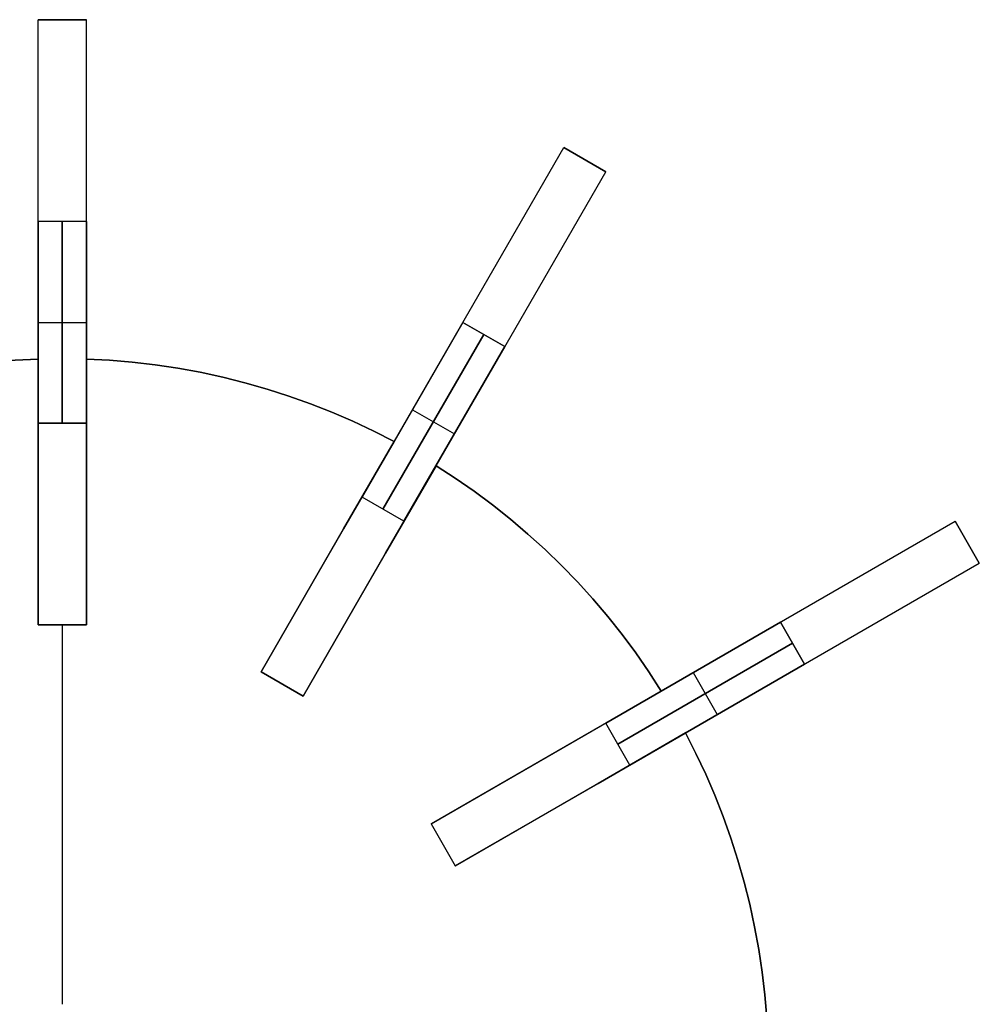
# Model space of a CAD drawing. Header units: millimetres. Extents: x 161 to 3923, y -487 to 1291.
# Tile 20 of 40: x 1855 to 2093, y 288 to 532. Entities that reach past the tile are written whole.
import ezdxf

# ---------------------------------------------------------------- set-up
doc = ezdxf.new("R2010")
doc.units = ezdxf.units.MM
doc.layers.add('Predeterminada', color=7, linetype='Continuous')

msp = doc.modelspace()

# ---------------------------------------------------------------- linework, layer by layer
at = {"layer": 'Predeterminada', "color": 254, "true_color": 0xf3e5b7, "extrusion": (1, 0, 0)}
for points in [[(531.76, 486.18), (531.76, 836.18)], [(531.76, 836.18), (531.73, 837.89), (531.64, 839.59), (531.5, 841.29), (531.29, 842.99), (531.03, 844.68), (530.71, 846.35), (530.34, 848.02), (529.91, 849.67), (529.42, 851.31), (528.87, 852.92), (528.27, 854.52), (527.62, 856.1), (526.91, 857.66), (526.15, 859.18), (525.34, 860.69), (524.48, 862.16), (523.57, 863.6), (522.61, 865.01), (521.6, 866.39), (520.55, 867.74), (519.45, 869.04), (518.3, 870.31), (517.12, 871.54), (515.89, 872.72), (514.62, 873.87), (513.31, 874.97), (511.97, 876.02), (510.59, 877.03), (509.18, 877.99), (507.74, 878.9), (506.27, 879.76), (504.76, 880.58), (503.23, 881.33), (501.68, 882.04), (500.1, 882.69), (498.5, 883.29), (496.89, 883.84), (495.25, 884.33), (493.6, 884.76), (491.93, 885.14), (490.26, 885.45), (488.57, 885.72), (486.87, 885.92), (485.17, 886.06), (483.47, 886.15), (481.76, 886.18)], [(481.76, 436.18), (483.47, 436.21), (485.17, 436.3), (486.87, 436.44), (488.57, 436.65), (490.26, 436.91), (491.93, 437.23), (493.6, 437.6), (495.25, 438.04), (496.89, 438.52), (498.5, 439.07), (500.1, 439.67), (501.68, 440.32), (503.23, 441.03), (504.76, 441.79), (506.27, 442.6), (507.74, 443.46), (509.18, 444.37), (510.59, 445.33), (511.97, 446.34), (513.31, 447.4), (514.62, 448.5), (515.89, 449.64), (517.12, 450.83), (518.3, 452.05), (519.45, 453.32), (520.55, 454.63), (521.6, 455.97), (522.61, 457.35), (523.57, 458.76), (524.48, 460.2), (525.34, 461.68), (526.15, 463.18), (526.91, 464.71), (527.62, 466.26), (528.27, 467.84), (528.87, 469.44), (529.42, 471.06), (529.91, 472.69), (530.34, 474.34), (530.71, 476.01), (531.03, 477.69), (531.29, 479.37), (531.5, 481.07), (531.64, 482.77), (531.73, 484.47), (531.76, 486.18)], [(531.76, 836.18), (531.73, 837.89), (531.64, 839.59), (531.5, 841.29), (531.29, 842.99), (531.03, 844.68), (530.71, 846.35), (530.34, 848.02), (529.91, 849.67), (529.42, 851.31), (528.87, 852.92), (528.27, 854.52), (527.62, 856.1), (526.91, 857.66), (526.15, 859.18), (525.34, 860.69), (524.48, 862.16), (523.57, 863.6), (522.61, 865.01), (521.6, 866.39), (520.55, 867.74), (519.45, 869.04), (518.3, 870.31), (517.12, 871.54), (515.89, 872.72), (514.62, 873.87), (513.31, 874.97), (511.97, 876.02), (510.59, 877.03), (509.18, 877.99), (507.74, 878.9), (506.27, 879.76), (504.76, 880.58), (503.23, 881.33), (501.68, 882.04), (500.1, 882.69), (498.5, 883.29), (496.89, 883.84), (495.25, 884.33), (493.6, 884.76), (491.93, 885.14), (490.26, 885.45), (488.57, 885.72), (486.87, 885.92), (485.17, 886.06), (483.47, 886.15), (481.76, 886.18)], [(531.76, 486.18), (531.76, 836.18)], [(481.76, 436.18), (483.47, 436.21), (485.17, 436.3), (486.87, 436.44), (488.57, 436.65), (490.26, 436.91), (491.93, 437.23), (493.6, 437.6), (495.25, 438.04), (496.89, 438.52), (498.5, 439.07), (500.1, 439.67), (501.68, 440.32), (503.23, 441.03), (504.76, 441.79), (506.27, 442.6), (507.74, 443.46), (509.18, 444.37), (510.59, 445.33), (511.97, 446.34), (513.31, 447.4), (514.62, 448.5), (515.89, 449.64), (517.12, 450.83), (518.3, 452.05), (519.45, 453.32), (520.55, 454.63), (521.6, 455.97), (522.61, 457.35), (523.57, 458.76), (524.48, 460.2), (525.34, 461.68), (526.15, 463.18), (526.91, 464.71), (527.62, 466.26), (528.27, 467.84), (528.87, 469.44), (529.42, 471.06), (529.91, 472.69), (530.34, 474.34), (530.71, 476.01), (531.03, 477.69), (531.29, 479.37), (531.5, 481.07), (531.64, 482.77), (531.73, 484.47), (531.76, 486.18)], [(531.76, 486.18), (531.76, 836.18)], [(531.76, 836.18), (531.73, 837.89), (531.64, 839.59), (531.5, 841.29), (531.29, 842.99), (531.03, 844.68), (530.71, 846.35), (530.34, 848.02), (529.91, 849.67), (529.42, 851.31), (528.87, 852.92), (528.27, 854.52), (527.62, 856.1), (526.91, 857.66), (526.15, 859.18), (525.34, 860.69), (524.48, 862.16), (523.57, 863.6), (522.61, 865.01), (521.6, 866.39), (520.55, 867.74), (519.45, 869.04), (518.3, 870.31), (517.12, 871.54), (515.89, 872.72), (514.62, 873.87), (513.31, 874.97), (511.97, 876.02), (510.59, 877.03), (509.18, 877.99), (507.74, 878.9), (506.27, 879.76), (504.76, 880.58), (503.23, 881.33), (501.68, 882.04), (500.1, 882.69), (498.5, 883.29), (496.89, 883.84), (495.25, 884.33), (493.6, 884.76), (491.93, 885.14), (490.26, 885.45), (488.57, 885.72), (486.87, 885.92), (485.17, 886.06), (483.47, 886.15), (481.76, 886.18)], [(481.76, 436.18), (483.47, 436.21), (485.17, 436.3), (486.87, 436.44), (488.57, 436.65), (490.26, 436.91), (491.93, 437.23), (493.6, 437.6), (495.25, 438.04), (496.89, 438.52), (498.5, 439.07), (500.1, 439.67), (501.68, 440.32), (503.23, 441.03), (504.76, 441.79), (506.27, 442.6), (507.74, 443.46), (509.18, 444.37), (510.59, 445.33), (511.97, 446.34), (513.31, 447.4), (514.62, 448.5), (515.89, 449.64), (517.12, 450.83), (518.3, 452.05), (519.45, 453.32), (520.55, 454.63), (521.6, 455.97), (522.61, 457.35), (523.57, 458.76), (524.48, 460.2), (525.34, 461.68), (526.15, 463.18), (526.91, 464.71), (527.62, 466.26), (528.27, 467.84), (528.87, 469.44), (529.42, 471.06), (529.91, 472.69), (530.34, 474.34), (530.71, 476.01), (531.03, 477.69), (531.29, 479.37), (531.5, 481.07), (531.64, 482.77), (531.73, 484.47), (531.76, 486.18)], [(500.06, 511.18), (500.06, 861.18)], [(497.06, 511.18), (497.06, 861.18)], [(494.06, 511.18), (494.06, 861.18)], [(456.76, 436.18), (456.76, 886.18)], [(456.76, 436.18), (456.76, 886.18)], [(447.66, 614.18), (447.66, 626.18)], [(447.66, 614.18), (447.66, 626.18)], [(435.11, 461.18), (435.11, 911.18)], [(381.76, 486.18), (381.79, 484.47), (381.88, 482.77), (382.02, 481.07), (382.23, 479.37), (382.49, 477.69), (382.81, 476.01), (383.18, 474.34), (383.61, 472.69), (384.1, 471.06), (384.65, 469.44), (385.25, 467.84), (385.9, 466.26), (386.61, 464.71), (387.37, 463.18), (388.18, 461.68), (389.04, 460.2), (389.95, 458.76), (390.91, 457.35), (391.92, 455.97), (392.97, 454.63), (394.07, 453.32), (395.22, 452.05), (396.4, 450.83), (397.63, 449.64), (398.9, 448.5), (400.21, 447.4), (401.55, 446.34), (402.93, 445.33), (404.34, 444.37), (405.78, 443.46), (407.25, 442.6), (408.76, 441.79), (410.29, 441.03), (411.84, 440.32), (413.42, 439.67), (415.02, 439.07), (416.63, 438.52), (418.27, 438.04), (419.92, 437.6), (421.59, 437.23), (423.26, 436.91), (424.95, 436.65), (426.65, 436.44), (428.35, 436.3), (430.05, 436.21), (431.76, 436.18)], [(431.76, 886.18), (430.05, 886.15), (428.35, 886.06), (426.65, 885.92), (424.95, 885.72), (423.26, 885.45), (421.59, 885.14), (419.92, 884.76), (418.27, 884.33), (416.63, 883.84), (415.02, 883.29), (413.42, 882.69), (411.84, 882.04), (410.29, 881.33), (408.76, 880.58), (407.25, 879.76), (405.78, 878.9), (404.34, 877.99), (402.93, 877.03), (401.55, 876.02), (400.21, 874.97), (398.9, 873.87), (397.63, 872.72), (396.4, 871.54), (395.22, 870.31), (394.07, 869.04), (392.97, 867.74), (391.92, 866.39), (390.91, 865.01), (389.95, 863.6), (389.04, 862.16), (388.18, 860.69), (387.37, 859.18), (386.61, 857.66), (385.9, 856.1), (385.25, 854.52), (384.65, 852.92), (384.1, 851.31), (383.61, 849.67), (383.18, 848.02), (382.81, 846.35), (382.49, 844.68), (382.23, 842.99), (382.02, 841.29), (381.88, 839.59), (381.79, 837.89), (381.76, 836.18)], [(381.76, 486.18), (381.79, 484.47), (381.88, 482.77), (382.02, 481.07), (382.23, 479.37), (382.49, 477.69), (382.81, 476.01), (383.18, 474.34), (383.61, 472.69), (384.1, 471.06), (384.65, 469.44), (385.25, 467.84), (385.9, 466.26), (386.61, 464.71), (387.37, 463.18), (388.18, 461.68), (389.04, 460.2), (389.95, 458.76), (390.91, 457.35), (391.92, 455.97), (392.97, 454.63), (394.07, 453.32), (395.22, 452.05), (396.4, 450.83), (397.63, 449.64), (398.9, 448.5), (400.21, 447.4), (401.55, 446.34), (402.93, 445.33), (404.34, 444.37), (405.78, 443.46), (407.25, 442.6), (408.76, 441.79), (410.29, 441.03), (411.84, 440.32), (413.42, 439.67), (415.02, 439.07), (416.63, 438.52), (418.27, 438.04), (419.92, 437.6), (421.59, 437.23), (423.26, 436.91), (424.95, 436.65), (426.65, 436.44), (428.35, 436.3), (430.05, 436.21), (431.76, 436.18)], [(431.76, 886.18), (430.05, 886.15), (428.35, 886.06), (426.65, 885.92), (424.95, 885.72), (423.26, 885.45), (421.59, 885.14), (419.92, 884.76), (418.27, 884.33), (416.63, 883.84), (415.02, 883.29), (413.42, 882.69), (411.84, 882.04), (410.29, 881.33), (408.76, 880.58), (407.25, 879.76), (405.78, 878.9), (404.34, 877.99), (402.93, 877.03), (401.55, 876.02), (400.21, 874.97), (398.9, 873.87), (397.63, 872.72), (396.4, 871.54), (395.22, 870.31), (394.07, 869.04), (392.97, 867.74), (391.92, 866.39), (390.91, 865.01), (389.95, 863.6), (389.04, 862.16), (388.18, 860.69), (387.37, 859.18), (386.61, 857.66), (385.9, 856.1), (385.25, 854.52), (384.65, 852.92), (384.1, 851.31), (383.61, 849.67), (383.18, 848.02), (382.81, 846.35), (382.49, 844.68), (382.23, 842.99), (382.02, 841.29), (381.88, 839.59), (381.79, 837.89), (381.76, 836.18)], [(381.76, 486.18), (381.79, 484.47), (381.88, 482.77), (382.02, 481.07), (382.23, 479.37), (382.49, 477.69), (382.81, 476.01), (383.18, 474.34), (383.61, 472.69), (384.1, 471.06), (384.65, 469.44), (385.25, 467.84), (385.9, 466.26), (386.61, 464.71), (387.37, 463.18), (388.18, 461.68), (389.04, 460.2), (389.95, 458.76), (390.91, 457.35), (391.92, 455.97), (392.97, 454.63), (394.07, 453.32), (395.22, 452.05), (396.4, 450.83), (397.63, 449.64), (398.9, 448.5), (400.21, 447.4), (401.55, 446.34), (402.93, 445.33), (404.34, 444.37), (405.78, 443.46), (407.25, 442.6), (408.76, 441.79), (410.29, 441.03), (411.84, 440.32), (413.42, 439.67), (415.02, 439.07), (416.63, 438.52), (418.27, 438.04), (419.92, 437.6), (421.59, 437.23), (423.26, 436.91), (424.95, 436.65), (426.65, 436.44), (428.35, 436.3), (430.05, 436.21), (431.76, 436.18)], [(431.76, 886.18), (430.05, 886.15), (428.35, 886.06), (426.65, 885.92), (424.95, 885.72), (423.26, 885.45), (421.59, 885.14), (419.92, 884.76), (418.27, 884.33), (416.63, 883.84), (415.02, 883.29), (413.42, 882.69), (411.84, 882.04), (410.29, 881.33), (408.76, 880.58), (407.25, 879.76), (405.78, 878.9), (404.34, 877.99), (402.93, 877.03), (401.55, 876.02), (400.21, 874.97), (398.9, 873.87), (397.63, 872.72), (396.4, 871.54), (395.22, 870.31), (394.07, 869.04), (392.97, 867.74), (391.92, 866.39), (390.91, 865.01), (389.95, 863.6), (389.04, 862.16), (388.18, 860.69), (387.37, 859.18), (386.61, 857.66), (385.9, 856.1), (385.25, 854.52), (384.65, 852.92), (384.1, 851.31), (383.61, 849.67), (383.18, 848.02), (382.81, 846.35), (382.49, 844.68), (382.23, 842.99), (382.02, 841.29), (381.88, 839.59), (381.79, 837.89), (381.76, 836.18)], [(427.23, 614.18), (427.23, 626.18)], [(429.11, 461.18), (429.11, 911.18)], [(421.23, 614.18), (421.23, 626.18)], [(407.46, 536.18), (407.46, 886.18)], [(402.26, 536.18), (402.26, 886.18)], [(397.06, 536.18), (397.06, 886.18)], [(381.76, 614.18), (381.76, 486.18)], [(381.76, 836.18), (381.76, 626.18)], [(381.76, 614.18), (381.76, 486.18)], [(381.76, 836.18), (381.76, 626.18)], [(381.76, 614.18), (381.76, 486.18)], [(381.76, 836.18), (381.76, 626.18)], [(370.16, 614.18), (370.16, 511.18)], [(370.16, 861.18), (370.16, 626.18)], [(369.96, 486.18), (369.96, 936.18)], [(367.16, 614.18), (367.16, 511.18)], [(367.16, 861.18), (367.16, 626.18)], [(364.16, 614.18), (364.16, 511.18)], [(364.16, 861.18), (364.16, 626.18)], [(365.4, 614.18), (365.4, 626.18)], [(359.56, 486.18), (359.56, 936.18)], [(355.01, 614.18), (355.01, 626.18)], [(332.46, 614.18), (332.46, 536.18)], [(332.46, 886.18), (332.46, 626.18)], [(327.26, 614.18), (327.26, 536.18)], [(327.26, 886.18), (327.26, 626.18)], [(322.06, 614.18), (322.06, 536.18)], [(322.06, 886.18), (322.06, 626.18)], [(287.76, 626.18), (287.76, 614.18)]]:
    msp.add_lwpolyline(points, dxfattribs=at)
at = {"layer": 'Predeterminada', "color": 254, "true_color": 0xf3e5b7}
for points in [[(1871.22, 531.76), (1859.22, 531.76)], [(1871.22, 531.76), (1859.22, 531.76)], [(1859.22, 531.76), (1871.22, 531.76)], [(1859.22, 381.76), (1859.22, 531.76)], [(1871.22, 381.76), (1871.22, 531.76)], [(1914.52, 370.16), (1989.52, 500.06)], [(1999.92, 494.06), (1989.52, 500.06)], [(1999.92, 494.06), (1989.52, 500.06)], [(1989.52, 500.06), (1999.92, 494.06)], [(1989.52, 500.06), (1999.92, 494.06)], [(1924.92, 364.16), (1999.92, 494.06)], [(1859.22, 481.76), (1859.22, 431.76)], [(1859.22, 431.76), (1859.22, 481.76)], [(1871.22, 481.76), (1859.22, 481.76)], [(1871.22, 481.76), (1859.22, 481.76)], [(1865.22, 481.76), (1865.22, 431.76)], [(1865.22, 431.76), (1865.22, 481.76)], [(1871.22, 431.76), (1871.22, 481.76)], [(1871.22, 481.76), (1871.22, 431.76)], [(1859.22, 456.76), (1871.22, 456.76)], [(1859.22, 456.76), (1871.22, 456.76)], [(1964.52, 456.76), (1939.52, 413.46)], [(1939.52, 413.46), (1964.52, 456.76)], [(1964.52, 456.76), (1974.92, 450.76)], [(1974.92, 450.76), (1964.52, 456.76)], [(1969.72, 453.76), (1944.72, 410.46)], [(1944.72, 410.46), (1969.72, 453.76)], [(1949.92, 407.46), (1974.92, 450.76)], [(1974.92, 450.76), (1949.92, 407.46)], [(1782.97, 427.23), (1788.03, 429.82), (1793.18, 432.24), (1798.4, 434.5), (1803.69, 436.59), (1809.04, 438.5), (1814.46, 440.24), (1819.93, 441.8), (1825.44, 443.18), (1831, 444.38), (1836.6, 445.4), (1842.22, 446.24), (1847.87, 446.9), (1853.54, 447.37), (1859.22, 447.66)], [(1859.22, 447.66), (1853.54, 447.37), (1847.87, 446.9), (1842.22, 446.24), (1836.6, 445.4), (1831, 444.38), (1825.44, 443.18), (1819.93, 441.8), (1814.46, 440.24), (1809.04, 438.5), (1803.69, 436.59), (1798.4, 434.5), (1793.18, 432.24), (1788.03, 429.82), (1782.97, 427.23)], [(1782.97, 427.23), (1788.03, 429.82), (1793.18, 432.24), (1798.4, 434.5), (1803.69, 436.59), (1809.04, 438.5), (1814.46, 440.24), (1819.93, 441.8), (1825.44, 443.18), (1831, 444.38), (1836.6, 445.4), (1842.22, 446.24), (1847.87, 446.9), (1853.54, 447.37), (1859.22, 447.66)], [(1859.22, 447.66), (1859.22, 422.64)], [(1859.22, 422.64), (1859.22, 447.66)], [(1871.22, 447.66), (1876.9, 447.37), (1882.57, 446.9), (1888.22, 446.24), (1893.84, 445.4), (1899.44, 444.38), (1905, 443.18), (1910.51, 441.8), (1915.98, 440.24), (1921.4, 438.5), (1926.75, 436.59), (1932.05, 434.5), (1937.27, 432.24), (1942.41, 429.82), (1947.47, 427.23)], [(1947.47, 427.23), (1942.41, 429.82), (1937.27, 432.24), (1932.05, 434.5), (1926.75, 436.59), (1921.4, 438.5), (1915.98, 440.24), (1910.51, 441.8), (1905, 443.18), (1899.44, 444.38), (1893.84, 445.4), (1888.22, 446.24), (1882.57, 446.9), (1876.9, 447.37), (1871.22, 447.66)], [(1871.22, 422.64), (1871.22, 447.66)], [(1871.22, 447.66), (1871.22, 422.64)], [(1871.22, 447.66), (1876.9, 447.37), (1882.57, 446.9), (1888.22, 446.24), (1893.84, 445.4), (1899.44, 444.38), (1905, 443.18), (1910.51, 441.8), (1915.98, 440.24), (1921.4, 438.5), (1926.75, 436.59), (1932.05, 434.5), (1937.27, 432.24), (1942.41, 429.82), (1947.47, 427.23)], [(1952.02, 435.11), (1962.42, 429.11)], [(1952.02, 435.11), (1962.42, 429.11)], [(1859.22, 431.76), (1871.22, 431.76)], [(1871.22, 431.76), (1859.22, 431.76)], [(1947.47, 427.23), (1934.96, 405.56)], [(1934.96, 405.56), (1947.47, 427.23)], [(1859.22, 422.64), (1859.22, 381.76)], [(1859.22, 381.76), (1859.22, 422.64)], [(1871.22, 381.76), (1871.22, 422.64)], [(1871.22, 422.64), (1871.22, 381.76)], [(1945.36, 399.56), (1957.87, 421.23)], [(1957.87, 421.23), (1945.36, 399.56)], [(1957.87, 421.23), (1962.64, 418.14), (1967.31, 414.89), (1971.88, 411.5), (1976.33, 407.96), (1980.66, 404.28), (1984.88, 400.46), (1988.96, 396.5), (1992.92, 392.42), (1996.74, 388.2), (2000.42, 383.87), (2003.96, 379.42), (2007.35, 374.85), (2010.6, 370.18), (2013.69, 365.4)], [(2013.69, 365.4), (2010.6, 370.18), (2007.35, 374.85), (2003.96, 379.42), (2000.42, 383.87), (1996.74, 388.2), (1992.92, 392.42), (1988.96, 396.5), (1984.88, 400.46), (1980.66, 404.28), (1976.33, 407.96), (1971.88, 411.5), (1967.31, 414.89), (1962.64, 418.14), (1957.87, 421.23)], [(1957.87, 421.23), (1962.64, 418.14), (1967.31, 414.89), (1971.88, 411.5), (1976.33, 407.96), (1980.66, 404.28), (1984.88, 400.46), (1988.96, 396.5), (1992.92, 392.42), (1996.74, 388.2), (2000.42, 383.87), (2003.96, 379.42), (2007.35, 374.85), (2010.6, 370.18), (2013.69, 365.4)], [(1949.92, 407.46), (1939.52, 413.46)], [(1949.92, 407.46), (1939.52, 413.46)], [(1934.96, 405.56), (1914.52, 370.16)], [(1914.52, 370.16), (1934.96, 405.56)], [(1956.62, 332.46), (2086.52, 407.46)], [(2092.52, 397.06), (2086.52, 407.46)], [(2086.52, 407.46), (2092.52, 397.06)], [(2086.52, 407.46), (2092.52, 397.06)], [(2086.52, 407.46), (2092.52, 397.06)], [(1924.92, 364.16), (1945.36, 399.56)], [(1945.36, 399.56), (1924.92, 364.16)], [(1962.62, 322.06), (2092.52, 397.06)], [(1859.22, 381.76), (1871.22, 381.76)], [(1871.22, 381.76), (1859.22, 381.76)], [(1859.22, 381.76), (1871.22, 381.76)], [(1859.22, 381.76), (1871.22, 381.76)], [(1859.22, 381.76), (1871.22, 381.76)], [(1859.22, 381.76), (1871.22, 381.76)], [(1865.22, 381.76), (1865.22, 287.76)], [(1865.22, 381.76), (1865.22, 287.76)], [(2043.22, 382.46), (1999.92, 357.46)], [(1999.92, 357.46), (2043.22, 382.46)], [(2043.22, 382.46), (2049.22, 372.06)], [(2049.22, 372.06), (2043.22, 382.46)], [(2046.22, 377.26), (2002.92, 352.26)], [(2002.92, 352.26), (2046.22, 377.26)], [(2005.92, 347.06), (2049.22, 372.06)], [(2049.22, 372.06), (2005.92, 347.06)], [(1914.52, 370.16), (1924.92, 364.16)], [(1914.52, 370.16), (1924.92, 364.16)], [(1914.52, 370.16), (1924.92, 364.16)], [(1924.92, 364.16), (1914.52, 370.16)], [(1914.52, 370.16), (1924.92, 364.16)], [(1914.52, 370.16), (1924.92, 364.16)], [(2021.57, 369.96), (2027.57, 359.56)], [(2021.57, 369.96), (2027.57, 359.56)], [(2013.69, 365.4), (1992.02, 352.9)], [(1992.02, 352.9), (2013.69, 365.4)], [(2005.92, 347.06), (1999.92, 357.46)], [(2005.92, 347.06), (1999.92, 357.46)], [(1998.02, 342.5), (2019.69, 355.01)], [(2019.69, 355.01), (1998.02, 342.5)], [(2019.69, 355.01), (2022.28, 349.95), (2024.7, 344.81), (2026.96, 339.58), (2029.05, 334.29), (2030.96, 328.94), (2032.7, 323.52), (2034.26, 318.05), (2035.64, 312.54), (2036.84, 306.98), (2037.86, 301.38), (2038.7, 295.76), (2039.36, 290.11), (2039.83, 284.44), (2040.12, 278.76)], [(2040.12, 278.76), (2039.83, 284.44), (2039.36, 290.11), (2038.7, 295.76), (2037.86, 301.38), (2036.84, 306.98), (2035.64, 312.54), (2034.26, 318.05), (2032.7, 323.52), (2030.96, 328.94), (2029.05, 334.29), (2026.96, 339.58), (2024.7, 344.81), (2022.28, 349.95), (2019.69, 355.01)], [(2019.69, 355.01), (2022.28, 349.95), (2024.7, 344.81), (2026.96, 339.58), (2029.05, 334.29), (2030.96, 328.94), (2032.7, 323.52), (2034.26, 318.05), (2035.64, 312.54), (2036.84, 306.98), (2037.86, 301.38), (2038.7, 295.76), (2039.36, 290.11), (2039.83, 284.44), (2040.12, 278.76)], [(1992.02, 352.9), (1956.62, 332.46)], [(1956.62, 332.46), (1992.02, 352.9)], [(1962.62, 322.06), (1998.02, 342.5)], [(1998.02, 342.5), (1962.62, 322.06)], [(1956.62, 332.46), (1962.62, 322.06)], [(1956.62, 332.46), (1962.62, 322.06)], [(1956.62, 332.46), (1962.62, 322.06)], [(1956.62, 332.46), (1962.62, 322.06)], [(1956.62, 332.46), (1962.62, 322.06)], [(1956.62, 332.46), (1962.62, 322.06)], [(1956.62, 332.46), (1962.62, 322.06)]]:
    msp.add_lwpolyline(points, dxfattribs=at)
at = {"layer": 'Predeterminada', "color": 254, "true_color": 0xf3e5b7, "extrusion": (0.866025, -0.5, 2.41754e-14)}
msp.add_lwpolyline([(1427.83, 861.18), (1427.8, 862.89), (1427.71, 864.59), (1427.57, 866.29), (1427.36, 867.99), (1427.1, 869.68), (1426.78, 871.35), (1426.41, 873.02), (1425.97, 874.67), (1425.48, 876.31), (1424.94, 877.92), (1424.34, 879.52), (1423.69, 881.1), (1422.98, 882.66), (1422.22, 884.18), (1421.41, 885.69), (1420.55, 887.16), (1419.64, 888.6), (1418.68, 890.01), (1417.67, 891.39), (1416.61, 892.74), (1415.51, 894.04), (1414.37, 895.31), (1413.18, 896.54), (1411.96, 897.72), (1410.69, 898.87), (1409.38, 899.97), (1408.04, 901.02), (1406.66, 902.03), (1405.25, 902.99), (1403.81, 903.9), (1402.33, 904.76), (1400.83, 905.58), (1399.3, 906.33), (1397.75, 907.04), (1396.17, 907.69), (1394.57, 908.29), (1392.95, 908.84), (1391.32, 909.33), (1389.67, 909.76), (1388, 910.14), (1386.32, 910.45), (1384.64, 910.72), (1382.94, 910.92), (1381.24, 911.06), (1379.53, 911.15), (1377.83, 911.18)], dxfattribs=at)
at = {"layer": 'Predeterminada', "color": 254, "true_color": 0xf3e5b7, "extrusion": (0.866025, -0.5, -1.12258e-14)}
msp.add_lwpolyline([(1377.83, 461.18), (1379.53, 461.21), (1381.24, 461.3), (1382.94, 461.44), (1384.64, 461.65), (1386.32, 461.91), (1388, 462.23), (1389.67, 462.6), (1391.32, 463.04), (1392.95, 463.52), (1394.57, 464.07), (1396.17, 464.67), (1397.75, 465.32), (1399.3, 466.03), (1400.83, 466.79), (1402.33, 467.6), (1403.81, 468.46), (1405.25, 469.37), (1406.66, 470.33), (1408.04, 471.34), (1409.38, 472.4), (1410.69, 473.5), (1411.96, 474.64), (1413.18, 475.83), (1414.37, 477.05), (1415.51, 478.32), (1416.61, 479.63), (1417.67, 480.97), (1418.68, 482.35), (1419.64, 483.76), (1420.55, 485.2), (1421.41, 486.68), (1422.22, 488.18), (1422.98, 489.71), (1423.69, 491.26), (1424.34, 492.84), (1424.94, 494.44), (1425.48, 496.06), (1425.97, 497.69), (1426.41, 499.34), (1426.78, 501.01), (1427.1, 502.69), (1427.36, 504.37), (1427.57, 506.07), (1427.71, 507.77), (1427.8, 509.47), (1427.83, 511.18)], dxfattribs=at)
at = {"layer": 'Predeterminada', "color": 254, "true_color": 0xf3e5b7, "extrusion": (0.866025, -0.5, -2.30527e-13)}
msp.add_lwpolyline([(1427.83, 861.18), (1427.8, 862.89), (1427.71, 864.59), (1427.57, 866.29), (1427.36, 867.99), (1427.1, 869.68), (1426.78, 871.35), (1426.41, 873.02), (1425.97, 874.67), (1425.48, 876.31), (1424.94, 877.92), (1424.34, 879.52), (1423.69, 881.1), (1422.98, 882.66), (1422.22, 884.18), (1421.41, 885.69), (1420.55, 887.16), (1419.64, 888.6), (1418.68, 890.01), (1417.67, 891.39), (1416.61, 892.74), (1415.51, 894.04), (1414.37, 895.31), (1413.18, 896.54), (1411.96, 897.72), (1410.69, 898.87), (1409.38, 899.97), (1408.04, 901.02), (1406.66, 902.03), (1405.25, 902.99), (1403.81, 903.9), (1402.33, 904.76), (1400.83, 905.58), (1399.3, 906.33), (1397.75, 907.04), (1396.17, 907.69), (1394.57, 908.29), (1392.95, 908.84), (1391.32, 909.33), (1389.67, 909.76), (1388, 910.14), (1386.32, 910.45), (1384.64, 910.72), (1382.94, 910.92), (1381.24, 911.06), (1379.53, 911.15), (1377.83, 911.18)], dxfattribs=at)
at = {"layer": 'Predeterminada', "color": 254, "true_color": 0xf3e5b7, "extrusion": (0.866025, -0.5, -2.16432e-13)}
msp.add_lwpolyline([(1377.83, 461.18), (1379.53, 461.21), (1381.24, 461.3), (1382.94, 461.44), (1384.64, 461.65), (1386.32, 461.91), (1388, 462.23), (1389.67, 462.6), (1391.32, 463.04), (1392.95, 463.52), (1394.57, 464.07), (1396.17, 464.67), (1397.75, 465.32), (1399.3, 466.03), (1400.83, 466.79), (1402.33, 467.6), (1403.81, 468.46), (1405.25, 469.37), (1406.66, 470.33), (1408.04, 471.34), (1409.38, 472.4), (1410.69, 473.5), (1411.96, 474.64), (1413.18, 475.83), (1414.37, 477.05), (1415.51, 478.32), (1416.61, 479.63), (1417.67, 480.97), (1418.68, 482.35), (1419.64, 483.76), (1420.55, 485.2), (1421.41, 486.68), (1422.22, 488.18), (1422.98, 489.71), (1423.69, 491.26), (1424.34, 492.84), (1424.94, 494.44), (1425.48, 496.06), (1425.97, 497.69), (1426.41, 499.34), (1426.78, 501.01), (1427.1, 502.69), (1427.36, 504.37), (1427.57, 506.07), (1427.71, 507.77), (1427.8, 509.47), (1427.83, 511.18)], dxfattribs=at)
at = {"layer": 'Predeterminada', "color": 254, "true_color": 0xf3e5b7, "extrusion": (0.866025, -0.5, 2.19276e-14)}
msp.add_lwpolyline([(1427.83, 861.18), (1427.8, 862.89), (1427.71, 864.59), (1427.57, 866.29), (1427.36, 867.99), (1427.1, 869.68), (1426.78, 871.35), (1426.41, 873.02), (1425.97, 874.67), (1425.48, 876.31), (1424.94, 877.92), (1424.34, 879.52), (1423.69, 881.1), (1422.98, 882.66), (1422.22, 884.18), (1421.41, 885.69), (1420.55, 887.16), (1419.64, 888.6), (1418.68, 890.01), (1417.67, 891.39), (1416.61, 892.74), (1415.51, 894.04), (1414.37, 895.31), (1413.18, 896.54), (1411.96, 897.72), (1410.69, 898.87), (1409.38, 899.97), (1408.04, 901.02), (1406.66, 902.03), (1405.25, 902.99), (1403.81, 903.9), (1402.33, 904.76), (1400.83, 905.58), (1399.3, 906.33), (1397.75, 907.04), (1396.17, 907.69), (1394.57, 908.29), (1392.95, 908.84), (1391.32, 909.33), (1389.67, 909.76), (1388, 910.14), (1386.32, 910.45), (1384.64, 910.72), (1382.94, 910.92), (1381.24, 911.06), (1379.53, 911.15), (1377.83, 911.18)], dxfattribs=at)
at = {"layer": 'Predeterminada', "color": 254, "true_color": 0xf3e5b7, "extrusion": (0.866025, -0.5, -1.79939e-14)}
msp.add_lwpolyline([(1377.83, 461.18), (1379.53, 461.21), (1381.24, 461.3), (1382.94, 461.44), (1384.64, 461.65), (1386.32, 461.91), (1388, 462.23), (1389.67, 462.6), (1391.32, 463.04), (1392.95, 463.52), (1394.57, 464.07), (1396.17, 464.67), (1397.75, 465.32), (1399.3, 466.03), (1400.83, 466.79), (1402.33, 467.6), (1403.81, 468.46), (1405.25, 469.37), (1406.66, 470.33), (1408.04, 471.34), (1409.38, 472.4), (1410.69, 473.5), (1411.96, 474.64), (1413.18, 475.83), (1414.37, 477.05), (1415.51, 478.32), (1416.61, 479.63), (1417.67, 480.97), (1418.68, 482.35), (1419.64, 483.76), (1420.55, 485.2), (1421.41, 486.68), (1422.22, 488.18), (1422.98, 489.71), (1423.69, 491.26), (1424.34, 492.84), (1424.94, 494.44), (1425.48, 496.06), (1425.97, 497.69), (1426.41, 499.34), (1426.78, 501.01), (1427.1, 502.69), (1427.36, 504.37), (1427.57, 506.07), (1427.71, 507.77), (1427.8, 509.47), (1427.83, 511.18)], dxfattribs=at)
at = {"layer": 'Predeterminada', "color": 254, "true_color": 0xf3e5b7, "extrusion": (0.866025, -0.5, 1.54249e-14)}
msp.add_lwpolyline([(1277.83, 511.18), (1277.86, 509.47), (1277.94, 507.77), (1278.09, 506.07), (1278.29, 504.37), (1278.55, 502.69), (1278.87, 501.01), (1279.25, 499.34), (1279.68, 497.69), (1280.17, 496.06), (1280.71, 494.44), (1281.31, 492.84), (1281.97, 491.26), (1282.67, 489.71), (1283.43, 488.18), (1284.24, 486.68), (1285.11, 485.2), (1286.02, 483.76), (1286.98, 482.35), (1287.99, 480.97), (1289.04, 479.63), (1290.14, 478.32), (1291.29, 477.05), (1292.47, 475.83), (1293.7, 474.64), (1294.97, 473.5), (1296.27, 472.4), (1297.62, 471.34), (1298.99, 470.33), (1300.4, 469.37), (1301.85, 468.46), (1303.32, 467.6), (1304.82, 466.79), (1306.35, 466.03), (1307.91, 465.32), (1309.48, 464.67), (1311.08, 464.07), (1312.7, 463.52), (1314.34, 463.04), (1315.99, 462.6), (1317.65, 462.23), (1319.33, 461.91), (1321.02, 461.65), (1322.71, 461.44), (1324.42, 461.3), (1326.12, 461.21), (1327.83, 461.18)], dxfattribs=at)
at = {"layer": 'Predeterminada', "color": 254, "true_color": 0xf3e5b7, "extrusion": (0.866025, -0.5, -1.42173e-14)}
msp.add_lwpolyline([(1327.83, 911.18), (1326.12, 911.15), (1324.42, 911.06), (1322.71, 910.92), (1321.02, 910.72), (1319.33, 910.45), (1317.65, 910.14), (1315.99, 909.76), (1314.34, 909.33), (1312.7, 908.84), (1311.08, 908.29), (1309.48, 907.69), (1307.91, 907.04), (1306.35, 906.33), (1304.82, 905.58), (1303.32, 904.76), (1301.85, 903.9), (1300.4, 902.99), (1298.99, 902.03), (1297.62, 901.02), (1296.27, 899.97), (1294.97, 898.87), (1293.7, 897.72), (1292.47, 896.54), (1291.29, 895.31), (1290.14, 894.04), (1289.04, 892.74), (1287.99, 891.39), (1286.98, 890.01), (1286.02, 888.6), (1285.11, 887.16), (1284.24, 885.69), (1283.43, 884.18), (1282.67, 882.66), (1281.97, 881.1), (1281.31, 879.52), (1280.71, 877.92), (1280.17, 876.31), (1279.68, 874.67), (1279.25, 873.02), (1278.87, 871.35), (1278.55, 869.68), (1278.29, 867.99), (1278.09, 866.29), (1277.94, 864.59), (1277.86, 862.89), (1277.83, 861.18)], dxfattribs=at)
at = {"layer": 'Predeterminada', "color": 254, "true_color": 0xf3e5b7, "extrusion": (0.866025, -0.5, 2.21113e-13)}
msp.add_lwpolyline([(1277.83, 511.18), (1277.86, 509.47), (1277.94, 507.77), (1278.09, 506.07), (1278.29, 504.37), (1278.55, 502.69), (1278.87, 501.01), (1279.25, 499.34), (1279.68, 497.69), (1280.17, 496.06), (1280.71, 494.44), (1281.31, 492.84), (1281.97, 491.26), (1282.67, 489.71), (1283.43, 488.18), (1284.24, 486.68), (1285.11, 485.2), (1286.02, 483.76), (1286.98, 482.35), (1287.99, 480.97), (1289.04, 479.63), (1290.14, 478.32), (1291.29, 477.05), (1292.47, 475.83), (1293.7, 474.64), (1294.97, 473.5), (1296.27, 472.4), (1297.62, 471.34), (1298.99, 470.33), (1300.4, 469.37), (1301.85, 468.46), (1303.32, 467.6), (1304.82, 466.79), (1306.35, 466.03), (1307.91, 465.32), (1309.48, 464.67), (1311.08, 464.07), (1312.7, 463.52), (1314.34, 463.04), (1315.99, 462.6), (1317.65, 462.23), (1319.33, 461.91), (1321.02, 461.65), (1322.71, 461.44), (1324.42, 461.3), (1326.12, 461.21), (1327.83, 461.18)], dxfattribs=at)
at = {"layer": 'Predeterminada', "color": 254, "true_color": 0xf3e5b7, "extrusion": (0.866025, -0.5, -2.34028e-13)}
msp.add_lwpolyline([(1327.83, 911.18), (1326.12, 911.15), (1324.42, 911.06), (1322.71, 910.92), (1321.02, 910.72), (1319.33, 910.45), (1317.65, 910.14), (1315.99, 909.76), (1314.34, 909.33), (1312.7, 908.84), (1311.08, 908.29), (1309.48, 907.69), (1307.91, 907.04), (1306.35, 906.33), (1304.82, 905.58), (1303.32, 904.76), (1301.85, 903.9), (1300.4, 902.99), (1298.99, 902.03), (1297.62, 901.02), (1296.27, 899.97), (1294.97, 898.87), (1293.7, 897.72), (1292.47, 896.54), (1291.29, 895.31), (1290.14, 894.04), (1289.04, 892.74), (1287.99, 891.39), (1286.98, 890.01), (1286.02, 888.6), (1285.11, 887.16), (1284.24, 885.69), (1283.43, 884.18), (1282.67, 882.66), (1281.97, 881.1), (1281.31, 879.52), (1280.71, 877.92), (1280.17, 876.31), (1279.68, 874.67), (1279.25, 873.02), (1278.87, 871.35), (1278.55, 869.68), (1278.29, 867.99), (1278.09, 866.29), (1277.94, 864.59), (1277.86, 862.89), (1277.83, 861.18)], dxfattribs=at)
at = {"layer": 'Predeterminada', "color": 254, "true_color": 0xf3e5b7, "extrusion": (0.866025, -0.5, 3.00107e-14)}
msp.add_lwpolyline([(1277.83, 511.18), (1277.86, 509.47), (1277.94, 507.77), (1278.09, 506.07), (1278.29, 504.37), (1278.55, 502.69), (1278.87, 501.01), (1279.25, 499.34), (1279.68, 497.69), (1280.17, 496.06), (1280.71, 494.44), (1281.31, 492.84), (1281.97, 491.26), (1282.67, 489.71), (1283.43, 488.18), (1284.24, 486.68), (1285.11, 485.2), (1286.02, 483.76), (1286.98, 482.35), (1287.99, 480.97), (1289.04, 479.63), (1290.14, 478.32), (1291.29, 477.05), (1292.47, 475.83), (1293.7, 474.64), (1294.97, 473.5), (1296.27, 472.4), (1297.62, 471.34), (1298.99, 470.33), (1300.4, 469.37), (1301.85, 468.46), (1303.32, 467.6), (1304.82, 466.79), (1306.35, 466.03), (1307.91, 465.32), (1309.48, 464.67), (1311.08, 464.07), (1312.7, 463.52), (1314.34, 463.04), (1315.99, 462.6), (1317.65, 462.23), (1319.33, 461.91), (1321.02, 461.65), (1322.71, 461.44), (1324.42, 461.3), (1326.12, 461.21), (1327.83, 461.18)], dxfattribs=at)
at = {"layer": 'Predeterminada', "color": 254, "true_color": 0xf3e5b7, "extrusion": (0.866025, -0.5, -2.27086e-14)}
msp.add_lwpolyline([(1327.83, 911.18), (1326.12, 911.15), (1324.42, 911.06), (1322.71, 910.92), (1321.02, 910.72), (1319.33, 910.45), (1317.65, 910.14), (1315.99, 909.76), (1314.34, 909.33), (1312.7, 908.84), (1311.08, 908.29), (1309.48, 907.69), (1307.91, 907.04), (1306.35, 906.33), (1304.82, 905.58), (1303.32, 904.76), (1301.85, 903.9), (1300.4, 902.99), (1298.99, 902.03), (1297.62, 901.02), (1296.27, 899.97), (1294.97, 898.87), (1293.7, 897.72), (1292.47, 896.54), (1291.29, 895.31), (1290.14, 894.04), (1289.04, 892.74), (1287.99, 891.39), (1286.98, 890.01), (1286.02, 888.6), (1285.11, 887.16), (1284.24, 885.69), (1283.43, 884.18), (1282.67, 882.66), (1281.97, 881.1), (1281.31, 879.52), (1280.71, 877.92), (1280.17, 876.31), (1279.68, 874.67), (1279.25, 873.02), (1278.87, 871.35), (1278.55, 869.68), (1278.29, 867.99), (1278.09, 866.29), (1277.94, 864.59), (1277.86, 862.89), (1277.83, 861.18)], dxfattribs=at)
at = {"layer": 'Predeterminada', "color": 254, "true_color": 0xf3e5b7, "extrusion": (-0.5, 0.866025, -5.19207e-14)}
msp.add_lwpolyline([(-2010.71, 886.18), (-2010.68, 887.89), (-2010.59, 889.59), (-2010.45, 891.29), (-2010.24, 892.99), (-2009.98, 894.68), (-2009.66, 896.35), (-2009.29, 898.02), (-2008.85, 899.67), (-2008.37, 901.31), (-2007.82, 902.92), (-2007.22, 904.52), (-2006.57, 906.1), (-2005.86, 907.66), (-2005.1, 909.18), (-2004.29, 910.69), (-2003.43, 912.16), (-2002.52, 913.6), (-2001.56, 915.01), (-2000.55, 916.39), (-1999.49, 917.74), (-1998.39, 919.04), (-1997.25, 920.31), (-1996.06, 921.54), (-1994.84, 922.72), (-1993.57, 923.87), (-1992.26, 924.97), (-1990.92, 926.02), (-1989.54, 927.03), (-1988.13, 927.99), (-1986.69, 928.9), (-1985.21, 929.76), (-1983.71, 930.58), (-1982.18, 931.33), (-1980.63, 932.04), (-1979.05, 932.69), (-1977.45, 933.29), (-1975.83, 933.84), (-1974.2, 934.33), (-1972.55, 934.76), (-1970.88, 935.14), (-1969.2, 935.45), (-1967.52, 935.72), (-1965.82, 935.92), (-1964.12, 936.06), (-1962.42, 936.15), (-1960.71, 936.18)], dxfattribs=at)
at = {"layer": 'Predeterminada', "color": 254, "true_color": 0xf3e5b7, "extrusion": (-0.5, 0.866025, 8.77779e-14)}
msp.add_lwpolyline([(-1960.71, 486.18), (-1962.42, 486.21), (-1964.12, 486.3), (-1965.82, 486.44), (-1967.52, 486.65), (-1969.2, 486.91), (-1970.88, 487.23), (-1972.55, 487.6), (-1974.2, 488.04), (-1975.83, 488.52), (-1977.45, 489.07), (-1979.05, 489.67), (-1980.63, 490.32), (-1982.18, 491.03), (-1983.71, 491.79), (-1985.21, 492.6), (-1986.69, 493.46), (-1988.13, 494.37), (-1989.54, 495.33), (-1990.92, 496.34), (-1992.26, 497.4), (-1993.57, 498.5), (-1994.84, 499.64), (-1996.06, 500.83), (-1997.25, 502.05), (-1998.39, 503.32), (-1999.49, 504.63), (-2000.55, 505.97), (-2001.56, 507.35), (-2002.52, 508.76), (-2003.43, 510.2), (-2004.29, 511.68), (-2005.1, 513.18), (-2005.86, 514.71), (-2006.57, 516.26), (-2007.22, 517.84), (-2007.82, 519.44), (-2008.37, 521.06), (-2008.85, 522.69), (-2009.29, 524.34), (-2009.66, 526.01), (-2009.98, 527.69), (-2010.24, 529.37), (-2010.45, 531.07), (-2010.59, 532.77), (-2010.68, 534.47), (-2010.71, 536.18)], dxfattribs=at)
at = {"layer": 'Predeterminada', "color": 254, "true_color": 0xf3e5b7, "extrusion": (-0.5, 0.866025, -7.16466e-16)}
msp.add_lwpolyline([(-2010.71, 886.18), (-2010.68, 887.89), (-2010.59, 889.59), (-2010.45, 891.29), (-2010.24, 892.99), (-2009.98, 894.68), (-2009.66, 896.35), (-2009.29, 898.02), (-2008.85, 899.67), (-2008.37, 901.31), (-2007.82, 902.92), (-2007.22, 904.52), (-2006.57, 906.1), (-2005.86, 907.66), (-2005.1, 909.18), (-2004.29, 910.69), (-2003.43, 912.16), (-2002.52, 913.6), (-2001.56, 915.01), (-2000.55, 916.39), (-1999.49, 917.74), (-1998.39, 919.04), (-1997.25, 920.31), (-1996.06, 921.54), (-1994.84, 922.72), (-1993.57, 923.87), (-1992.26, 924.97), (-1990.92, 926.02), (-1989.54, 927.03), (-1988.13, 927.99), (-1986.69, 928.9), (-1985.21, 929.76), (-1983.71, 930.58), (-1982.18, 931.33), (-1980.63, 932.04), (-1979.05, 932.69), (-1977.45, 933.29), (-1975.83, 933.84), (-1974.2, 934.33), (-1972.55, 934.76), (-1970.88, 935.14), (-1969.2, 935.45), (-1967.52, 935.72), (-1965.82, 935.92), (-1964.12, 936.06), (-1962.42, 936.15), (-1960.71, 936.18)], dxfattribs=at)
at = {"layer": 'Predeterminada', "color": 254, "true_color": 0xf3e5b7, "extrusion": (-0.5, 0.866025, 4.51437e-15)}
msp.add_lwpolyline([(-1960.71, 486.18), (-1962.42, 486.21), (-1964.12, 486.3), (-1965.82, 486.44), (-1967.52, 486.65), (-1969.2, 486.91), (-1970.88, 487.23), (-1972.55, 487.6), (-1974.2, 488.04), (-1975.83, 488.52), (-1977.45, 489.07), (-1979.05, 489.67), (-1980.63, 490.32), (-1982.18, 491.03), (-1983.71, 491.79), (-1985.21, 492.6), (-1986.69, 493.46), (-1988.13, 494.37), (-1989.54, 495.33), (-1990.92, 496.34), (-1992.26, 497.4), (-1993.57, 498.5), (-1994.84, 499.64), (-1996.06, 500.83), (-1997.25, 502.05), (-1998.39, 503.32), (-1999.49, 504.63), (-2000.55, 505.97), (-2001.56, 507.35), (-2002.52, 508.76), (-2003.43, 510.2), (-2004.29, 511.68), (-2005.1, 513.18), (-2005.86, 514.71), (-2006.57, 516.26), (-2007.22, 517.84), (-2007.82, 519.44), (-2008.37, 521.06), (-2008.85, 522.69), (-2009.29, 524.34), (-2009.66, 526.01), (-2009.98, 527.69), (-2010.24, 529.37), (-2010.45, 531.07), (-2010.59, 532.77), (-2010.68, 534.47), (-2010.71, 536.18)], dxfattribs=at)
at = {"layer": 'Predeterminada', "color": 254, "true_color": 0xf3e5b7, "extrusion": (-0.5, 0.866025, -7.83272e-14)}
msp.add_lwpolyline([(-2010.71, 886.18), (-2010.68, 887.89), (-2010.59, 889.59), (-2010.45, 891.29), (-2010.24, 892.99), (-2009.98, 894.68), (-2009.66, 896.35), (-2009.29, 898.02), (-2008.85, 899.67), (-2008.37, 901.31), (-2007.82, 902.92), (-2007.22, 904.52), (-2006.57, 906.1), (-2005.86, 907.66), (-2005.1, 909.18), (-2004.29, 910.69), (-2003.43, 912.16), (-2002.52, 913.6), (-2001.56, 915.01), (-2000.55, 916.39), (-1999.49, 917.74), (-1998.39, 919.04), (-1997.25, 920.31), (-1996.06, 921.54), (-1994.84, 922.72), (-1993.57, 923.87), (-1992.26, 924.97), (-1990.92, 926.02), (-1989.54, 927.03), (-1988.13, 927.99), (-1986.69, 928.9), (-1985.21, 929.76), (-1983.71, 930.58), (-1982.18, 931.33), (-1980.63, 932.04), (-1979.05, 932.69), (-1977.45, 933.29), (-1975.83, 933.84), (-1974.2, 934.33), (-1972.55, 934.76), (-1970.88, 935.14), (-1969.2, 935.45), (-1967.52, 935.72), (-1965.82, 935.92), (-1964.12, 936.06), (-1962.42, 936.15), (-1960.71, 936.18)], dxfattribs=at)
at = {"layer": 'Predeterminada', "color": 254, "true_color": 0xf3e5b7, "extrusion": (-0.5, 0.866025, 8.85579e-14)}
msp.add_lwpolyline([(-1960.71, 486.18), (-1962.42, 486.21), (-1964.12, 486.3), (-1965.82, 486.44), (-1967.52, 486.65), (-1969.2, 486.91), (-1970.88, 487.23), (-1972.55, 487.6), (-1974.2, 488.04), (-1975.83, 488.52), (-1977.45, 489.07), (-1979.05, 489.67), (-1980.63, 490.32), (-1982.18, 491.03), (-1983.71, 491.79), (-1985.21, 492.6), (-1986.69, 493.46), (-1988.13, 494.37), (-1989.54, 495.33), (-1990.92, 496.34), (-1992.26, 497.4), (-1993.57, 498.5), (-1994.84, 499.64), (-1996.06, 500.83), (-1997.25, 502.05), (-1998.39, 503.32), (-1999.49, 504.63), (-2000.55, 505.97), (-2001.56, 507.35), (-2002.52, 508.76), (-2003.43, 510.2), (-2004.29, 511.68), (-2005.1, 513.18), (-2005.86, 514.71), (-2006.57, 516.26), (-2007.22, 517.84), (-2007.82, 519.44), (-2008.37, 521.06), (-2008.85, 522.69), (-2009.29, 524.34), (-2009.66, 526.01), (-2009.98, 527.69), (-2010.24, 529.37), (-2010.45, 531.07), (-2010.59, 532.77), (-2010.68, 534.47), (-2010.71, 536.18)], dxfattribs=at)
at = {"layer": 'Predeterminada', "color": 254, "true_color": 0xf3e5b7, "extrusion": (-0.5, 0.866025, 1.28608e-14)}
msp.add_lwpolyline([(-1860.71, 536.18), (-1860.74, 534.47), (-1860.83, 532.77), (-1860.97, 531.07), (-1861.17, 529.37), (-1861.44, 527.69), (-1861.75, 526.01), (-1862.13, 524.34), (-1862.56, 522.69), (-1863.05, 521.06), (-1863.6, 519.44), (-1864.19, 517.84), (-1864.85, 516.26), (-1865.55, 514.71), (-1866.31, 513.18), (-1867.13, 511.68), (-1867.99, 510.2), (-1868.9, 508.76), (-1869.86, 507.35), (-1870.87, 505.97), (-1871.92, 504.63), (-1873.02, 503.32), (-1874.17, 502.05), (-1875.35, 500.83), (-1876.58, 499.64), (-1877.85, 498.5), (-1879.15, 497.4), (-1880.5, 496.34), (-1881.87, 495.33), (-1883.29, 494.37), (-1884.73, 493.46), (-1886.2, 492.6), (-1887.71, 491.79), (-1889.23, 491.03), (-1890.79, 490.32), (-1892.37, 489.67), (-1893.96, 489.07), (-1895.58, 488.52), (-1897.22, 488.04), (-1898.87, 487.6), (-1900.54, 487.23), (-1902.21, 486.91), (-1903.9, 486.65), (-1905.6, 486.44), (-1907.3, 486.3), (-1909, 486.21), (-1910.71, 486.18)], dxfattribs=at)
at = {"layer": 'Predeterminada', "color": 254, "true_color": 0xf3e5b7, "extrusion": (-0.5, 0.866025, -2.38339e-14)}
msp.add_lwpolyline([(-1910.71, 936.18), (-1909, 936.15), (-1907.3, 936.06), (-1905.6, 935.92), (-1903.9, 935.72), (-1902.21, 935.45), (-1900.54, 935.14), (-1898.87, 934.76), (-1897.22, 934.33), (-1895.58, 933.84), (-1893.96, 933.29), (-1892.37, 932.69), (-1890.79, 932.04), (-1889.23, 931.33), (-1887.71, 930.58), (-1886.2, 929.76), (-1884.73, 928.9), (-1883.29, 927.99), (-1881.87, 927.03), (-1880.5, 926.02), (-1879.15, 924.97), (-1877.85, 923.87), (-1876.58, 922.72), (-1875.35, 921.54), (-1874.17, 920.31), (-1873.02, 919.04), (-1871.92, 917.74), (-1870.87, 916.39), (-1869.86, 915.01), (-1868.9, 913.6), (-1867.99, 912.16), (-1867.13, 910.69), (-1866.31, 909.18), (-1865.55, 907.66), (-1864.85, 906.1), (-1864.19, 904.52), (-1863.6, 902.92), (-1863.05, 901.31), (-1862.56, 899.67), (-1862.13, 898.02), (-1861.75, 896.35), (-1861.44, 894.68), (-1861.17, 892.99), (-1860.97, 891.29), (-1860.83, 889.59), (-1860.74, 887.89), (-1860.71, 886.18)], dxfattribs=at)
at = {"layer": 'Predeterminada', "color": 254, "true_color": 0xf3e5b7, "extrusion": (-0.5, 0.866025, 2.96874e-15)}
msp.add_lwpolyline([(-1860.71, 536.18), (-1860.74, 534.47), (-1860.83, 532.77), (-1860.97, 531.07), (-1861.17, 529.37), (-1861.44, 527.69), (-1861.75, 526.01), (-1862.13, 524.34), (-1862.56, 522.69), (-1863.05, 521.06), (-1863.6, 519.44), (-1864.19, 517.84), (-1864.85, 516.26), (-1865.55, 514.71), (-1866.31, 513.18), (-1867.13, 511.68), (-1867.99, 510.2), (-1868.9, 508.76), (-1869.86, 507.35), (-1870.87, 505.97), (-1871.92, 504.63), (-1873.02, 503.32), (-1874.17, 502.05), (-1875.35, 500.83), (-1876.58, 499.64), (-1877.85, 498.5), (-1879.15, 497.4), (-1880.5, 496.34), (-1881.87, 495.33), (-1883.29, 494.37), (-1884.73, 493.46), (-1886.2, 492.6), (-1887.71, 491.79), (-1889.23, 491.03), (-1890.79, 490.32), (-1892.37, 489.67), (-1893.96, 489.07), (-1895.58, 488.52), (-1897.22, 488.04), (-1898.87, 487.6), (-1900.54, 487.23), (-1902.21, 486.91), (-1903.9, 486.65), (-1905.6, 486.44), (-1907.3, 486.3), (-1909, 486.21), (-1910.71, 486.18)], dxfattribs=at)
at = {"layer": 'Predeterminada', "color": 254, "true_color": 0xf3e5b7, "extrusion": (-0.5, 0.866025, -4.58713e-13)}
msp.add_lwpolyline([(-1910.71, 936.18), (-1909, 936.15), (-1907.3, 936.06), (-1905.6, 935.92), (-1903.9, 935.72), (-1902.21, 935.45), (-1900.54, 935.14), (-1898.87, 934.76), (-1897.22, 934.33), (-1895.58, 933.84), (-1893.96, 933.29), (-1892.37, 932.69), (-1890.79, 932.04), (-1889.23, 931.33), (-1887.71, 930.58), (-1886.2, 929.76), (-1884.73, 928.9), (-1883.29, 927.99), (-1881.87, 927.03), (-1880.5, 926.02), (-1879.15, 924.97), (-1877.85, 923.87), (-1876.58, 922.72), (-1875.35, 921.54), (-1874.17, 920.31), (-1873.02, 919.04), (-1871.92, 917.74), (-1870.87, 916.39), (-1869.86, 915.01), (-1868.9, 913.6), (-1867.99, 912.16), (-1867.13, 910.69), (-1866.31, 909.18), (-1865.55, 907.66), (-1864.85, 906.1), (-1864.19, 904.52), (-1863.6, 902.92), (-1863.05, 901.31), (-1862.56, 899.67), (-1862.13, 898.02), (-1861.75, 896.35), (-1861.44, 894.68), (-1861.17, 892.99), (-1860.97, 891.29), (-1860.83, 889.59), (-1860.74, 887.89), (-1860.71, 886.18)], dxfattribs=at)
at = {"layer": 'Predeterminada', "color": 254, "true_color": 0xf3e5b7, "extrusion": (-0.5, 0.866025, 1.51324e-14)}
msp.add_lwpolyline([(-1860.71, 536.18), (-1860.74, 534.47), (-1860.83, 532.77), (-1860.97, 531.07), (-1861.17, 529.37), (-1861.44, 527.69), (-1861.75, 526.01), (-1862.13, 524.34), (-1862.56, 522.69), (-1863.05, 521.06), (-1863.6, 519.44), (-1864.19, 517.84), (-1864.85, 516.26), (-1865.55, 514.71), (-1866.31, 513.18), (-1867.13, 511.68), (-1867.99, 510.2), (-1868.9, 508.76), (-1869.86, 507.35), (-1870.87, 505.97), (-1871.92, 504.63), (-1873.02, 503.32), (-1874.17, 502.05), (-1875.35, 500.83), (-1876.58, 499.64), (-1877.85, 498.5), (-1879.15, 497.4), (-1880.5, 496.34), (-1881.87, 495.33), (-1883.29, 494.37), (-1884.73, 493.46), (-1886.2, 492.6), (-1887.71, 491.79), (-1889.23, 491.03), (-1890.79, 490.32), (-1892.37, 489.67), (-1893.96, 489.07), (-1895.58, 488.52), (-1897.22, 488.04), (-1898.87, 487.6), (-1900.54, 487.23), (-1902.21, 486.91), (-1903.9, 486.65), (-1905.6, 486.44), (-1907.3, 486.3), (-1909, 486.21), (-1910.71, 486.18)], dxfattribs=at)
at = {"layer": 'Predeterminada', "color": 254, "true_color": 0xf3e5b7, "extrusion": (-0.5, 0.866025, -2.45371e-14)}
msp.add_lwpolyline([(-1910.71, 936.18), (-1909, 936.15), (-1907.3, 936.06), (-1905.6, 935.92), (-1903.9, 935.72), (-1902.21, 935.45), (-1900.54, 935.14), (-1898.87, 934.76), (-1897.22, 934.33), (-1895.58, 933.84), (-1893.96, 933.29), (-1892.37, 932.69), (-1890.79, 932.04), (-1889.23, 931.33), (-1887.71, 930.58), (-1886.2, 929.76), (-1884.73, 928.9), (-1883.29, 927.99), (-1881.87, 927.03), (-1880.5, 926.02), (-1879.15, 924.97), (-1877.85, 923.87), (-1876.58, 922.72), (-1875.35, 921.54), (-1874.17, 920.31), (-1873.02, 919.04), (-1871.92, 917.74), (-1870.87, 916.39), (-1869.86, 915.01), (-1868.9, 913.6), (-1867.99, 912.16), (-1867.13, 910.69), (-1866.31, 909.18), (-1865.55, 907.66), (-1864.85, 906.1), (-1864.19, 904.52), (-1863.6, 902.92), (-1863.05, 901.31), (-1862.56, 899.67), (-1862.13, 898.02), (-1861.75, 896.35), (-1861.44, 894.68), (-1861.17, 892.99), (-1860.97, 891.29), (-1860.83, 889.59), (-1860.74, 887.89), (-1860.71, 886.18)], dxfattribs=at)

doc.saveas('drawing.dxf')
